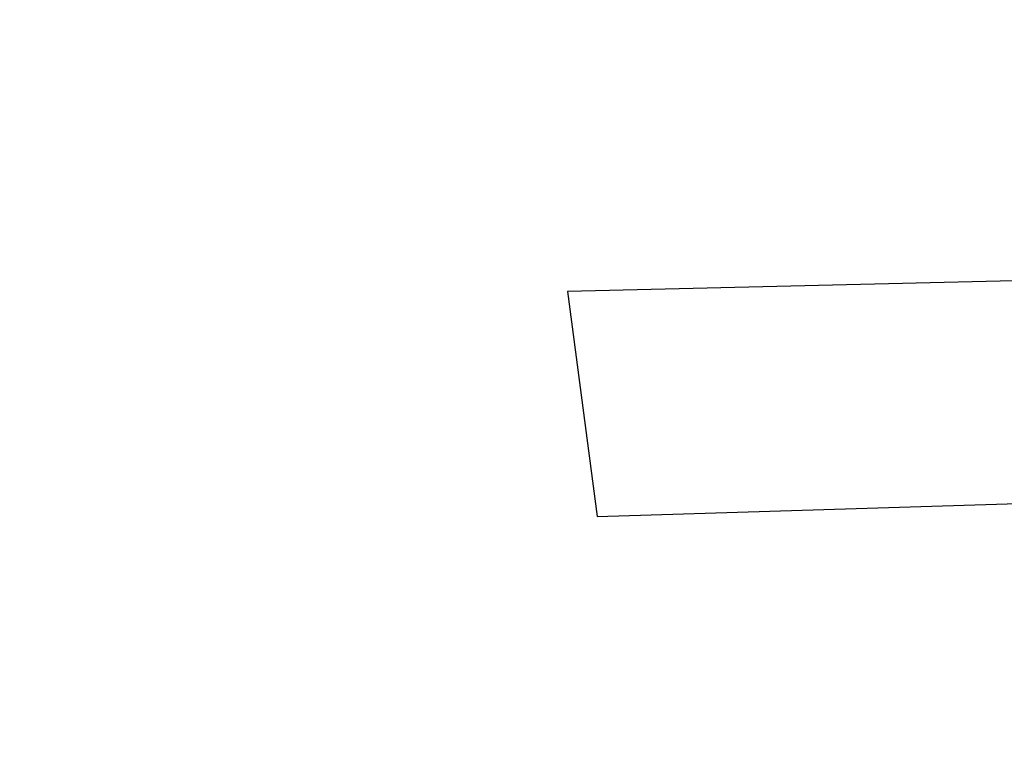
# Model space of a CAD drawing. Header units: millimetres. Extents: x -287732 to 520720, y -88450 to 287754.
# Tile 169 of 256: x -281643 to -220841, y 236578 to 282016. Entities that reach past the tile are written whole.
import ezdxf

# ---------------------------------------------------------------- set-up
doc = ezdxf.new("R2010")
doc.units = ezdxf.units.MM
doc.linetypes.add('IMPORT-UG_ELEC_STREET LIGHTING_QLB2 _2_', pattern=[2700, 1500, -300, 0, -250, 150, -300, 0, -200])
doc.layers.add('12333-PUM-2D-U-0001-C01 - Rev2_REVIT IMPORT_dwg', color=7, linetype='Continuous', lineweight=9, true_color=0x767676)
doc.layers.add('PUM-SURVEY BOUNDARY_EXTENT', color=190, linetype='Continuous', lineweight=25, true_color=0x7f00ff)

# ---------------------------------------------------------------- blocks, each defined once
blk = doc.blocks.new('12333-PUM-2D-U-0001-C01 - Rev2_REVIT IMPORT_dwg-1620468-Site Location Plan Proposed')
at = {"layer": 'PUM-SURVEY BOUNDARY_EXTENT', "color": 201, "true_color": 0xd4aaff, "flags": 128}
blk.add_lwpolyline([(398929, 219217), (361065, 201697), (253020, 166563), (238979, 183340), (207851, 192933), (181882, 199208), (127766, 208632), (83230, 209506), (17732, 209070), (19322, 195161), (47320, 195520), (51595, 181823), (51019, 144085), (50538, 139735), (11069, 147832), (-5120, 154966), (-16971, 159262)], dxfattribs=at)

msp = doc.modelspace()

# ---------------------------------------------------------------- block references
at = {"layer": '12333-PUM-2D-U-0001-C01 - Rev2_REVIT IMPORT_dwg', "color": 254, "linetype": 'IMPORT-UG_ELEC_STREET LIGHTING_QLB2 _2_', "true_color": 0xffd4d4, "rotation": 0.9999999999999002}
msp.add_blockref('12333-PUM-2D-U-0001-C01 - Rev2_REVIT IMPORT_dwg-1620468-Site Location Plan Proposed', (-261895, 55870), dxfattribs=at)

doc.saveas('drawing.dxf')
